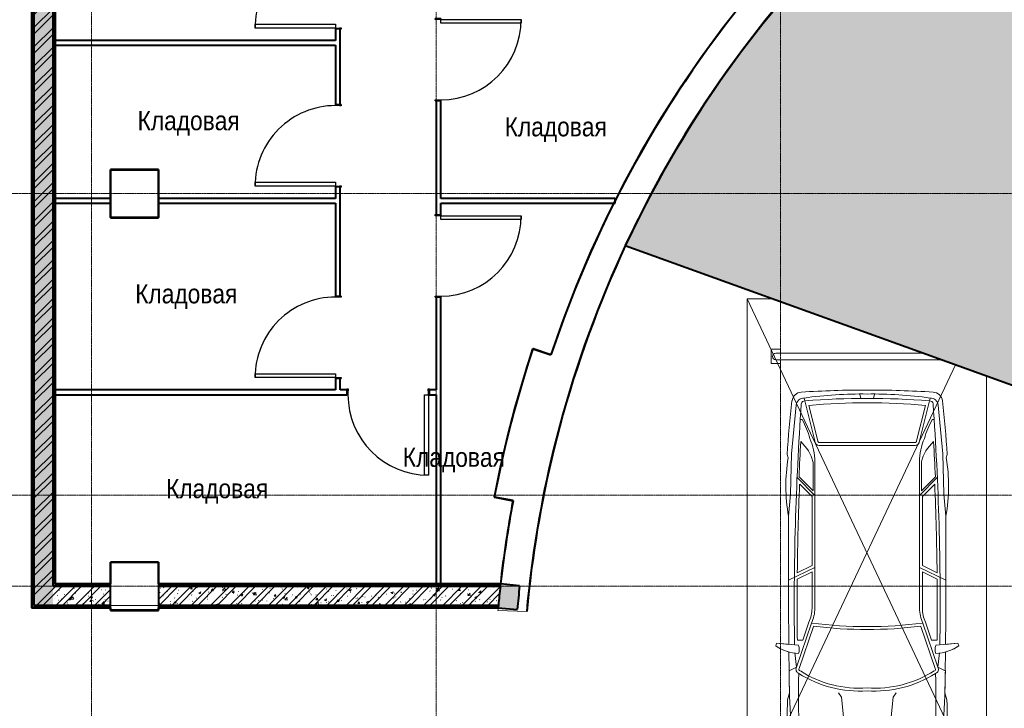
# Model space of a CAD drawing. Header units: millimetres. Extents: x 5617 to 91811, y 7718 to 89253.
# Tile 11 of 66: x 45714 to 56000, y 65425 to 72617. Entities that reach past the tile are written whole.
import ezdxf

# ---------------------------------------------------------------- set-up
doc = ezdxf.new("R2010")
doc.units = ezdxf.units.MM
doc.linetypes.add('ADSK_Линия сетки', pattern=[25, 20, -2.5, 0, -2.5])
doc.linetypes.add('Линия сетки', pattern=[25, 20, -2.5, 0, -2.5])
for name, color, linetype, lineweight in [('Двери', 7, 'Continuous', 18), ('Каркас_Импост', 7, 'Continuous', 30), ('Марки помещений', 7, 'Continuous', 20), ('Монтажный зазор', 7, 'Continuous', 30), ('Оси', 7, 'Continuous', 9), ('Панель', 7, 'Continuous', 30), ('Парковка', 7, 'Continuous', 18), ('Перекрытия', 7, 'Continuous', 18), ('Стены разрез', 7, 'Continuous', 40), ('Стены штриховка', 7, 'Continuous', 40), ('Элементы узлов', 7, 'Continuous', 18)]:
    doc.layers.add(name, color=color, linetype=linetype, lineweight=lineweight)
doc.styles.add('Arial_3', font='arial.ttf', dxfattribs={"width": 0.85, "height": 200})
pattern_1 = [(50, (0, 0), (218.62117, -19.1268), [22.86, -251.46]), (355, (0, 0), (-42.2919, 229.2684), [18.288, -201.168]), (100.451, (18.22, -1.6), (176.3311, 210.13963), [19.428, -213.708]), (46.184, (0, 60.96), (325.29495, -50.4516), [34.29, -377.19]), (96.636, (27.1, 56.76), (284.883, 296.9127), [29.142, -320.562]), (351.184, (0, 60.96), (284.8858, 296.9107), [27.432, -301.752]), (21, (30.48, 45.72), (181.93753, -122.71832), [22.86, -251.46]), (326, (30.48, 45.72), (74.1622, 221.0262), [18.288, -201.168]), (71.451, (45.64, 35.5), (256.10035, 98.30526), [19.428, -213.708]), (37.5, (0, 0), (3.70639, 101.465895), [3.353, -195.377, 3.353, -200.863, -201.93]), (37.5, (0, 0), (3.70639, 101.465895), [-402.946, 3.353, -198.577]), (7.5, (0, 0), (80.18358, 120.21653), [3.353, -113.081, 3.353, -190.805, -76.962]), (7.5, (0, 0), (80.18358, 120.21653), [-310.591, 3.353, -73.609]), (327.5, (-67.97, 0), (162.70865, -6.87497), [3.353, -72.847, 3.353, -234.391, -315.468]), (327.5, (-67.97, 0), (162.70865, -6.87497), [-313.944, 3.353, -312.115]), (317.5, (-98.45, 0), (177.75468, 30.51183), [3.353, -95.707, 3.353, -154.534, -224.028]), (317.5, (-98.45, 0), (177.75468, 30.51183), [-256.946, 3.353, -220.675])]
pattern_2 = [(45, (0, 0), (-101.02788, 101.02788), []), (45, (67.35, 0), (-101.02788, 101.02788), [])]
pattern_3 = [(0, (0, 0), (406.4, 101.6), [33.528, -271.272, 33.528, -271.272, -1625.6]), (0, (0, 0), (406.4, 101.6), [-609.6, 33.528, -576.072, 33.528, -271.272, -711.2]), (0, (0, 0), (406.4, 101.6), [-1524, 33.528, -169.672, 33.528, -474.472]), (120, (152.4, 50.8), (-291.18818, 301.15272), [33.528, -271.272, 33.528, -271.272, -1625.6]), (120, (152.4, 50.8), (-291.18818, 301.15272), [-609.6, 33.528, -576.072, 33.528, -271.272, -711.2]), (120, (152.4, 50.8), (-291.18818, 301.15272), [-1524, 33.528, -169.672, 33.528, -474.472]), (240, (203.2, 254), (-115.21182, -402.75272), [33.528, -271.272, 33.528, -271.272, -1625.6]), (240, (203.2, 254), (-115.21182, -402.75272), [-609.6, 33.528, -576.072, 33.528, -271.272, -711.2]), (240, (203.2, 254), (-115.21182, -402.75272), [-1524, 33.528, -169.672, 33.528, -474.472])]

# ---------------------------------------------------------------- blocks, each defined once
blk = doc.blocks.new('101_Дверь_Однопольная - _ПЧ_800х2000_Кладовая_Пр-4171002-МКСС_LB02_-11_400__Кабельные конструкции_Лотки_1')
at = {"layer": 'Каркас_Импост', "color": 254, "true_color": 0xcccccc}
for p, q in [((-430, 25), (-420, 25)), ((-430, -35), (-430, 25)), ((-420, 25), (-420, -15)), ((420, 25), (430, 25)), ((420, -15), (420, 25)), ((430, 25), (430, -35)), ((-419, -35), (-430, -35)), ((-420, -15), (-419, -15)), ((-419, -15), (-419, -35)), ((419, -15), (420, -15)), ((419, -35), (419, -15)), ((430, -35), (419, -35))]:
    blk.add_line(p, q, dxfattribs=at)
at = {"layer": 'Монтажный зазор', "color": 254, "true_color": 0xcccccc}
for p, q in [((-431, 25), (-430, 25)), ((-431, -35), (-431, 25)), ((-430, 25), (-430, -35)), ((430, -35), (430, 25)), ((430, 25), (431, 25)), ((431, 25), (431, -35)), ((-430, -35), (-431, -35)), ((431, -35), (430, -35))]:
    blk.add_line(p, q, dxfattribs=at)
at = {"layer": 'Панель', "color": 254, "true_color": 0xcccccc}
for p, q in [((-420, 865), (-380, 865)), ((-420, 25), (-420, 865)), ((-380, 865), (-380, 25)), ((-380, 25), (-420, 25))]:
    blk.add_line(p, q, dxfattribs=at)
blk.add_arc((-420, 25), 840, 0, 90, dxfattribs=at)
blk = doc.blocks.new('199_Парковочные места 3 класса и МГН - Средний класс-V18-МКСС_LB02_-11_400__Кабельные конструкции_Лотки_1')
at = {"layer": 'Парковка', "color": 254, "true_color": 0xcccccc}
for p, q in [((0, 5300), (2500, 0)), ((278, 5300), (0, 5300)), ((0, 5300), (0, 0)), ((250, 4775), (350, 4775)), ((250, 4625), (250, 4775)), ((300, 4735), (1842, 4735)), ((350, 4735), (350, 4775)), ((300, 4665), (2036, 4665)), ((350, 4625), (350, 4665)), ((0, 0), (2177, 4614)), ((250, 4625), (350, 4625)), ((2500, 0), (2500, 4497)), ((0, 0), (2500, 0))]:
    blk.add_line(p, q, dxfattribs=at)
blk.add_arc((300, 4700), 35, 90, 270, dxfattribs=at)
at = {"layer": 'Элементы узлов', "color": 254, "true_color": 0xcccccc}
for p, q in [((708, 3817), (596, 4265)), ((1188, 4261), (1177, 4307)), ((1320, 4261), (1331, 4307)), ((1800, 3817), (1912, 4265)), ((512, 4192), (463, 3682)), ((738, 3820), (646, 4189)), ((1770, 3820), (1862, 4189)), ((1996, 4192), (2045, 3682)), ((574, 4042), (555, 4042)), ((1933, 4042), (1953, 4042)), ((1254, 3801), (754, 3801)), ((1254, 3771), (754, 3771)), ((1254, 3801), (1754, 3801)), ((1254, 3771), (1754, 3771)), ((419, 3676), (428, 3642)), ((428, 3642), (419, 3676)), ((463, 3682), (453, 3260)), ((2045, 3682), (2054, 3260)), ((2088, 3676), (2079, 3642)), ((2088, 3676), (2079, 3642)), ((688, 3297), (688, 3598)), ((708, 2069), (708, 3598)), ((1800, 2069), (1800, 3598)), ((1820, 3297), (1820, 3598)), ((708, 3249), (522, 3435)), ((688, 3297), (542, 3443)), ((1800, 3249), (1986, 3435)), ((1820, 3297), (1966, 3443)), ((678, 3237), (549, 3366)), ((1830, 3237), (1959, 3366)), ((453, 3260), (432, 3033)), ((678, 2516), (678, 3237)), ((1830, 2516), (1830, 3237)), ((2054, 3260), (2076, 3033)), ((708, 2497), (432, 2363)), ((678, 2516), (524, 2441)), ((1800, 2497), (2076, 2363)), ((1830, 2516), (1984, 2441)), ((678, 2449), (523, 2374)), ((678, 2069), (678, 2449)), ((1830, 2069), (1830, 2449)), ((1830, 2449), (1984, 2374)), ((515, 1453), (673, 1914)), ((543, 1440), (693, 1881)), ((580, 1736), (645, 1925)), ((1965, 1440), (1814, 1881)), ((1992, 1453), (1835, 1914)), ((1927, 1736), (1863, 1925)), ((298, 1678), (308, 1707)), ((298, 1678), (308, 1707)), ((308, 1707), (536, 1683)), ((308, 1707), (435, 1693)), ((580, 1736), (525, 1736)), ((1927, 1736), (1983, 1736)), ((2200, 1707), (1972, 1683)), ((2072, 1693), (2200, 1707)), ((2210, 1678), (2200, 1707)), ((2200, 1707), (2210, 1678)), ((436, 1612), (438, 1418)), ((438, 1418), (436, 1612)), ((515, 1453), (497, 1605)), ((1992, 1453), (2011, 1605)), ((2072, 1612), (2070, 1418)), ((2072, 1612), (2070, 1418)), ((515, 1453), (438, 1418)), ((1992, 1453), (2070, 1418)), ((422, 1114), (442, 1185)), ((422, 1114), (442, 1185)), ((953, 1186), (984, 1142)), ((984, 1142), (1090, 99)), ((1524, 1142), (1418, 99)), ((1555, 1186), (1524, 1142)), ((2085, 1114), (2065, 1185)), ((2065, 1185), (2085, 1114))]:
    blk.add_line(p, q, dxfattribs=at)
blk.add_circle((1256, 208), 49.6, dxfattribs=at)
for centre, radius, start, end in [((571, 4224), 103, 93.6407, 173.1165), ((571, 4224), 103, 93.6407, 173.1165), ((1250, -6442), 10791, 89.9787, 93.6407), ((1250, -6442), 10791, 89.9787, 93.6407), ((1258, -6442), 10791, 86.3593, 90.0213), ((1258, -6442), 10791, 86.3593, 90.0213), ((1937, 4224), 103, 6.8835, 86.3593), ((1937, 4224), 103, 6.8835, 86.3593), ((9206, 3182), 8801, 173.1165, 176.7833), ((9206, 3182), 8801, 173.1165, 176.7833), ((593, 4184), 81.1, 87.5771, 174.3071), ((600, 4202), 33.8, 82.905, 175.9457), ((1185, 180), 4128, 89.0501, 98.2092), ((1254, -3792), 8054, 85.3719, 94.6281), ((1322, 180), 4128, 81.7908, 90.9499), ((1908, 4202), 33.8, 4.0543, 97.095), ((1915, 4184), 81.1, 5.6929, 92.4229), ((-6698, 3182), 8801, 3.2167, 6.8835), ((-6698, 3182), 8801, 3.2167, 6.8835), ((30000, 2118), 29508, 175.9457, 180.8366), ((1254, -2689), 6905, 84.9489, 95.0511), ((-27492, 2118), 29508, 359.1634, 4.0543), ((-103, 3648), 783, 14.4186, 30.1446), ((2611, 3648), 783, 149.8554, 165.5814), ((30000, 2118), 29488, 176.7104, 177.4243), ((270, 3492), 431, 14.2603, 47.5583), ((104, 3598), 603, 359.9999, 24.0001), ((754, 3817), 46.1, 180, 270), ((754, 3817), 16.1, 170.2127, 270), ((1754, 3817), 16.1, 270, 9.7873), ((1754, 3817), 46.1, 270, 360), ((2403, 3598), 603, 155.9999, 180.0001), ((2238, 3492), 431, 132.4417, 165.7397), ((-27492, 2118), 29488, 2.5757, 3.2896), ((2198, 3346), 1794, 170.5335, 190.0508), ((2198, 3346), 1794, 170.5335, 190.0508), ((310, 3346), 1794, 349.9492, 9.4665), ((310, 3346), 1794, 349.9492, 9.4665), ((30000, 2118), 29478, 177.5739, 179.3716), ((-27492, 2118), 29478, 0.6284, 2.4261), ((122295, 2694), 121864, 179.84038, 180.47042), ((122295, 2694), 121864, 179.84038, 180.47042), ((-119787, 2694), 121864, 359.52958, 0.15962), ((-119787, 2694), 121864, 359.52958, 0.15962), ((30000, 2118), 29478, 179.5021, 180.7418), ((-27492, 2118), 29478, 359.2582, 0.4979), ((308, 2078), 370, 335.614, 358.6829), ((308, 2078), 400, 335.8269, 358.7333), ((2200, 2078), 400, 181.2667, 204.1731), ((2200, 2078), 370, 181.3171, 204.386), ((1254, 6445), 4567, 262.6911, 277.3091), ((1254, 6445), 4597, 262.9967, 277.0036), ((546, 2020), 422, 234.0334, 268.6551), ((546, 2020), 422, 234.0334, 254.9198), ((444, 1640), 101, 335.1844, 24.8156), ((2064, 1640), 101, 155.1844, 204.8156), ((1962, 2020), 422, 271.3449, 305.9666), ((1962, 2020), 422, 285.0802, 305.9666), ((555, 1432), 44.9, 152.0765, 249.8627), ((1953, 1432), 44.9, 290.1373, 27.9235), ((12318, 1543), 11881, 180.5997, 185.7413), ((12318, 1543), 11881, 180.5997, 181.7231), ((8358, 1141), 7822, 178.1805, 186.9391), ((555, 1432), 14.9, 145.3433, 249.8627), ((1172, 2380), 1175, 237.4377, 273.9819), ((1172, 2380), 1145, 237.4377, 274.0864), ((1335, 2380), 1145, 265.9136, 302.7696), ((1335, 2380), 1175, 266.0181, 302.5623), ((-5850, 1141), 7822, 353.0609, 1.8195), ((1953, 1432), 14.9, 280.8242, 34.6567), ((-9810, 1543), 11881, 354.2587, 359.4003), ((-9810, 1543), 11881, 358.2769, 359.4003), ((3991, 937), 3573, 177.157, 190.805), ((3991, 937), 3573, 177.157, 190.805), ((-1483, 937), 3573, 349.195, 2.843), ((-1483, 937), 3573, 349.195, 2.843), ((710, 376), 215, 185.7413, 236.8444), ((1797, 376), 215, 303.1556, 354.2587), ((617, 279), 137, 184.9335, 253.1284), ((617, 279), 137, 184.9335, 253.1284), ((1890, 279), 137, 286.8716, 355.0665), ((1890, 279), 137, 286.8716, 355.0665), ((1254, 2377), 2329, 253.1284, 269.9999), ((1254, 2377), 2329, 253.1284, 269.9999), ((1178, 1869), 1772, 250.7131, 272.4464), ((1329, 1869), 1772, 267.5536, 289.2869), ((1254, 2377), 2329, 270.0001, 286.8716), ((1254, 2377), 2329, 270.0001, 286.8716)]:
    blk.add_arc(centre, radius, start, end, dxfattribs=at)
blk = doc.blocks.new('135_SLK_GD_AR_rvt-1-МКСС_LB02_-11_400__Кабельные конструкции_Лотки_1')
at = {"layer": 'Перекрытия', "true_color": 0xe0e0e0}
h = blk.add_hatch(color=254, dxfattribs=at)
h.paths.add_polyline_path([(25900, 75970), (26740, 75970), (26740, 75930), (25900, 75930), (25900, 75969)])
h.paths.add_polyline_path([(27950, 67362), (28728, 68500), (28728, 70019), (28715, 70020), (28715, 70031), (28728, 70031), (28728, 70869), (28715, 70870), (28715, 70881), (28728, 70881), (28728, 76785), (28352, 76725), (27978, 76653), (27607, 76568), (27239, 76471), (26874, 76362), (26513, 76241), (26157, 76108), (25847, 75981), (25900, 75980), (25900, 75970), (25840, 75970), (25840, 75978), (25773, 75949), (25458, 75807), (25116, 75640), (24780, 75461), (24450, 75271), (24127, 75071), (23810, 74859), (23501, 74638), (23199, 74406), (22905, 74164), (22619, 73913), (22341, 73653), (22072, 73383), (21813, 73105), (21563, 72818), (21322, 72523), (21091, 72221), (20870, 71911), (20660, 71593), (20461, 71269), (20272, 70939), (20094, 70602), (19927, 70260), (27773, 67426)])
h.paths.add_polyline_path([(28714, 70990), (28715, 71050), (28726, 71050), (28725, 70990), (28715, 70990)])
h.paths.add_polyline_path([(27925, 70990), (27924, 70990), (27925, 71050), (27935, 71050), (27935, 70990)])
h.paths.add_polyline_path([(27935, 71050), (27935, 71830), (27975, 71830), (27975, 71050), (27936, 71050)])
h.paths.add_polyline_path([(25860, 72394), (25840, 72395), (25840, 72406), (25900, 72405), (25900, 72394)])
h.paths.add_polyline_path([(26059, 73205), (25900, 73205), (25900, 73245), (26740, 73245), (26740, 73205), (26348, 73205)])
h.paths.add_polyline_path([(25840, 73244), (25840, 73256), (25900, 73255), (25900, 73245), (25860, 73244)])
h.paths.add_polyline_path([(25860, 73494), (25840, 73495), (25840, 73506), (25900, 73505), (25900, 73494), (25895, 73494)])
h.paths.add_polyline_path([(25900, 73505), (25900, 73545), (26740, 73545), (26740, 73505), (26196, 73505)])
h.paths.add_polyline_path([(25840, 74344), (25840, 74356), (25900, 74355), (25900, 74345), (25860, 74344)])
h.paths.add_polyline_path([(25860, 75119), (25840, 75120), (25840, 75131), (25900, 75130), (25900, 75119)])
at = {"layer": 'Стены разрез', "lineweight": 9, "true_color": 0xcccccc}
h = blk.add_hatch(dxfattribs=at)
h.set_pattern_fill('FP_5', color=254, style=0, pattern_type=2)
h.set_pattern_definition(pattern_3)
h.paths.add_polyline_path([(13730, 66500), (13750, 66500), (13750, 77450), (13730, 77450), (13730, 66725)])
h = blk.add_hatch(dxfattribs=at)
h.set_pattern_fill('FP_1', color=254, style=0, pattern_type=2)
h.set_pattern_definition(pattern_1)
h.paths.add_polyline_path([(13766, 66500), (13950, 66500), (13950, 77400), (13750, 77400), (13750, 66500)])
h = blk.add_hatch(dxfattribs=at)
h.set_pattern_fill('FP_2', color=254, style=0, pattern_type=2)
h.set_pattern_definition(pattern_2)
h.paths.add_polyline_path([(13766, 66500), (13950, 66500), (13950, 77400), (13750, 77400), (13750, 66500)])
h = blk.add_hatch(dxfattribs=at)
h.set_pattern_fill('FP_5', color=254, style=0, pattern_type=2)
h.set_pattern_definition(pattern_3)
h.paths.add_polyline_path([(13950, 66700), (13970, 66700), (13970, 77130), (13950, 77130), (13950, 66725)])
h = blk.add_hatch(dxfattribs=at)
h.set_pattern_fill('FP_1', color=254, style=0, pattern_type=2)
h.set_pattern_definition(pattern_1)
h.paths.add_polyline_path([(14011, 66500), (14550, 66500), (14550, 66700), (13950, 66700), (13950, 66500)])
h = blk.add_hatch(dxfattribs=at)
h.set_pattern_fill('FP_2', color=254, style=0, pattern_type=2)
h.set_pattern_definition(pattern_2)
h.paths.add_polyline_path([(14011, 66500), (14550, 66500), (14550, 66700), (13950, 66700), (13950, 66500)])
h = blk.add_hatch(dxfattribs=at)
h.set_pattern_fill('FP_5', color=254, style=0, pattern_type=2)
h.set_pattern_definition(pattern_3)
h.paths.add_polyline_path([(13970, 66700), (14550, 66700), (14550, 66720), (13970, 66720)])
h = blk.add_hatch(dxfattribs=at)
h.set_pattern_fill('FP_5', color=254, style=0, pattern_type=2)
h.set_pattern_definition(pattern_3)
h.paths.add_polyline_path([(15050, 66700), (18622, 66700), (18624, 66720), (15050, 66720)])
h = blk.add_hatch(dxfattribs=at)
h.set_pattern_fill('FP_1', color=254, style=0, pattern_type=2)
h.set_pattern_definition(pattern_1)
h.paths.add_polyline_path([(15050, 66500), (18601, 66500), (18622, 66700), (15050, 66700)])
h = blk.add_hatch(dxfattribs=at)
h.set_pattern_fill('FP_2', color=254, style=0, pattern_type=2)
h.set_pattern_definition(pattern_2)
h.paths.add_polyline_path([(15050, 66500), (18601, 66500), (18622, 66700), (15050, 66700)])
at = {"layer": 'Стены разрез', "lineweight": 18, "true_color": 0xe0e0e0}
blk.add_hatch(color=254, dxfattribs=at).paths.add_polyline_path([(18798, 66457), (18810, 66580), (18823, 66703), (18625, 66725), (18611, 66600), (18599, 66475)])
at = {"layer": 'Стены разрез', "lineweight": 9, "true_color": 0xcccccc}
h = blk.add_hatch(dxfattribs=at)
h.set_pattern_fill('FP_5', color=254, style=0, pattern_type=2)
h.set_pattern_definition(pattern_3)
h.paths.add_polyline_path([(13766, 66480), (14550, 66480), (14550, 66500), (13730, 66500), (13730, 66480)])
h = blk.add_hatch(dxfattribs=at)
h.set_pattern_fill('FP_5', color=254, style=0, pattern_type=2)
h.set_pattern_definition(pattern_3)
h.paths.add_polyline_path([(18601, 66480), (18601, 66500), (15050, 66500), (15050, 66480), (17931, 66480)])
at = {"layer": 'Перекрытия', "color": 254, "true_color": 0xcccccc}
for p, q in [((14550, 70750), (14550, 71050)), ((14550, 71050), (15050, 71050)), ((15050, 71050), (15050, 70750)), ((14550, 70550), (14550, 70700)), ((15050, 70700), (15050, 70550)), ((15050, 70550), (14550, 70550)), ((19148, 69116), (19150, 69116)), ((18623, 67944), (18623, 67945)), ((18979, 67118), (18979, 67117)), ((14550, 66725), (14550, 66950)), ((14550, 66950), (15050, 66950)), ((15050, 66950), (15050, 66720)), ((18933, 66779), (18933, 66777)), ((15050, 66500), (14550, 66500)), ((18897, 66435), (18597, 66447)), ((18897, 66438), (18897, 66435))]:
    blk.add_line(p, q, dxfattribs=at)
at = {"layer": 'Перекрытия', "color": 254, "lineweight": 40, "true_color": 0xcccccc}
blk.add_line((19927, 70260), (27950, 67362), dxfattribs=at)
blk.add_arc((30350, 65400), 11500, 113.091, 155, dxfattribs=at)
at = {"layer": 'Перекрытия', "color": 254, "true_color": 0xcccccc}
for start, end in [(142.3804, 143.2432), (144.2239, 145.0841), (146.0685, 146.9248), (147.9146, 148.7653), (149.7629, 150.6056), (151.6147, 152.4457), (153.4721, 154.2858), (155.3402, 156.1257), (157.2317, 157.9656), (159.1932, 159.8053), (169.285, 170.7293), (171.1683, 172.1721), (172.7344, 173.5528), (174.773, 174.9113)]:
    blk.add_arc((30350, 65400), 11800, start, end, dxfattribs=at)
at = {"layer": 'Стены разрез', "color": 254, "true_color": 0xcccccc}
for p, q in [((13725, 77450), (13725, 66500)), ((13750, 66500), (13750, 77450)), ((13750, 77400), (13750, 66500)), ((13975, 66725), (13975, 77125)), ((16900, 72519), (16900, 72400)), ((16950, 71731), (16950, 72519)), ((16900, 72400), (13950, 72400)), ((13950, 72350), (16900, 72350)), ((16900, 72350), (16900, 71731)), ((17950, 71769), (17950, 70581)), ((18000, 70750), (18000, 71769)), ((14550, 71052), (14548, 71052)), ((14548, 71052), (14548, 70550)), ((15050, 71052), (14550, 71052)), ((14550, 70550), (14550, 71050)), ((14550, 71050), (15050, 71050)), ((15052, 71052), (15050, 71052)), ((15050, 71050), (15050, 70550)), ((15052, 70548), (15052, 71052)), ((16900, 70869), (16900, 70750)), ((16950, 70750), (16950, 70869)), ((14550, 70750), (13950, 70750)), ((13950, 70700), (14550, 70700)), ((14550, 70700), (14550, 70750)), ((16900, 70750), (15050, 70750)), ((15050, 70750), (15050, 70700)), ((15050, 70700), (16900, 70700)), ((16900, 70700), (16900, 69731)), ((16950, 70700), (16950, 70750)), ((16950, 69731), (16950, 70700)), ((19820, 70750), (18000, 70750)), ((18000, 70700), (19820, 70700)), ((18000, 70581), (18000, 70700)), ((19820, 70700), (19820, 70750)), ((14548, 70550), (14548, 70548)), ((14548, 70548), (15050, 70548)), ((15050, 70550), (14550, 70550)), ((15050, 70548), (15052, 70548)), ((17950, 69719), (17950, 68750)), ((18000, 66700), (18000, 69719)), ((18963, 69180), (18961, 69181)), ((18962, 69178), (19148, 69116)), ((19149, 69118), (18963, 69180)), ((19148, 69116), (19150, 69116)), ((16900, 68869), (16900, 68750)), ((16950, 68750), (16950, 68869)), ((16900, 68750), (13950, 68750)), ((17019, 68750), (16950, 68750)), ((17950, 68750), (17881, 68750)), ((13950, 68700), (17019, 68700)), ((17881, 68700), (17950, 68700)), ((17950, 68700), (17950, 66700)), ((18559, 67630), (18561, 67629)), ((18757, 67594), (18561, 67631)), ((18561, 67629), (18754, 67593)), ((18755, 67593), (18756, 67592)), ((18756, 67592), (18757, 67594)), ((14550, 66952), (14548, 66952)), ((14548, 66952), (14548, 66725)), ((15052, 66952), (14550, 66952)), ((14550, 66725), (14550, 66950)), ((14550, 66950), (15050, 66950)), ((15050, 66950), (15050, 66720)), ((15052, 66950), (15052, 66952)), ((15052, 66725), (15052, 66950)), ((13975, 66700), (13950, 66700)), ((13950, 66700), (13970, 66700)), ((14548, 66725), (13975, 66725)), ((14550, 66700), (14550, 66725)), ((14550, 66500), (14550, 66700)), ((15050, 66720), (15050, 66700)), ((15052, 66700), (15050, 66700)), ((15050, 66700), (15050, 66500)), ((15050, 66700), (15052, 66700)), ((18623, 66725), (15052, 66725)), ((18823, 66703), (18625, 66725)), ((13725, 66500), (13725, 66480)), ((13725, 66480), (13725, 66475)), ((13725, 66475), (14550, 66475)), ((13750, 66500), (13950, 66500)), ((14550, 66500), (13750, 66500)), ((13950, 66500), (14550, 66500)), ((14550, 66475), (14548, 66475)), ((14548, 66475), (14548, 66448)), ((14548, 66448), (14550, 66448)), ((14550, 66475), (14550, 66500)), ((14550, 66450), (14550, 66475)), ((15050, 66450), (14550, 66450)), ((14550, 66448), (15052, 66448)), ((15050, 66500), (18601, 66500)), ((18601, 66500), (15050, 66500)), ((15050, 66500), (15050, 66475)), ((15050, 66475), (18601, 66475)), ((15050, 66475), (15050, 66450)), ((15052, 66475), (15050, 66475)), ((15052, 66450), (15052, 66475)), ((15052, 66448), (15052, 66450)), ((18599, 66475), (18798, 66457)), ((18601, 66475), (18601, 66500)), ((18897, 66438), (18899, 66437))]:
    blk.add_line(p, q, dxfattribs=at)
at = {"layer": 'Стены разрез', "color": 254, "true_color": 0xcccccc, "flags": 128}
for points in [[(23548, 74673), (23244, 74442), (22947, 74200), (22658, 73949), (22378, 73689), (22107, 73419), (21845, 73140), (21592, 72853), (21349, 72558), (21116, 72255), (20893, 71944), (20681, 71626), (20479, 71301), (20288, 70969), (20109, 70632), (19941, 70288), (19784, 69939), (19639, 69585), (19505, 69227), (19384, 68864), (19275, 68497), (19178, 68127)], [(21425, 73123), (21177, 72826), (20939, 72522), (20711, 72210), (20494, 71891), (20286, 71565), (20090, 71233), (19905, 70894), (19730, 70549), (19568, 70199), (19416, 69843), (19277, 69483), (19149, 69118)], [(18561, 67631), (18625, 67945), (18697, 68256), (18777, 68566), (18866, 68873), (18962, 69178)], [(18601, 66500), (18600, 66488), (18599, 66475)]]:
    blk.add_lwpolyline(points, dxfattribs=at)
at = {"layer": 'Стены разрез', "color": 254, "true_color": 0xcccccc}
for radius, start, end in [(11498, 126.2505, 166.2809), (11800, 139.1302, 161.645), (12000, 161.6353, 169.2911), (11500, 166.2809, 174.8234), (11498, 166.2809, 174.8234), (11802, 169.2915, 173.5539), (11800, 169.2915, 173.5528), (11600, 173.5528, 174.7728)]:
    blk.add_arc((30350, 65400), radius, start, end, dxfattribs=at)
at = {"layer": 'Стены штриховка', "color": 254, "true_color": 0xcccccc}
for p, q in [((13730, 77450), (13730, 66500)), ((13970, 66720), (13970, 77125)), ((13950, 72400), (13950, 73900)), ((13950, 73900), (13950, 72400)), ((13950, 72350), (13950, 72400)), ((13950, 72400), (13950, 72350)), ((13950, 72400), (13950, 72350)), ((13950, 70750), (13950, 72350)), ((13950, 72350), (13950, 70750)), ((13950, 70700), (13950, 70750)), ((13950, 70750), (13950, 70700)), ((13950, 70750), (13950, 70700)), ((13950, 68750), (13950, 70700)), ((13950, 70700), (13950, 68750)), ((13950, 68700), (13950, 68750)), ((13950, 68750), (13950, 68700)), ((13950, 68750), (13950, 68700)), ((13950, 66700), (13950, 68700)), ((13950, 68700), (13950, 66700)), ((13975, 66720), (13970, 66720)), ((13970, 66700), (13975, 66700)), ((14550, 66720), (13975, 66720)), ((14550, 66700), (13975, 66700)), ((13975, 66700), (14550, 66700)), ((15052, 66720), (15050, 66720)), ((18624, 66720), (15052, 66720)), ((17950, 66700), (15052, 66700)), ((15052, 66700), (17950, 66700)), ((18000, 66700), (17950, 66700)), ((17950, 66700), (18000, 66700)), ((17950, 66700), (18000, 66700)), ((18622, 66700), (18000, 66700)), ((18000, 66700), (18622, 66700)), ((18622, 66700), (18624, 66720)), ((18624, 66720), (18625, 66725)), ((13730, 66480), (13730, 66500)), ((13730, 66480), (14550, 66480)), ((15050, 66480), (18601, 66480))]:
    blk.add_line(p, q, dxfattribs=at)
blk.add_arc((30350, 65400), 11800, 173.6749, 174.6511, dxfattribs=at)
blk.add_arc((30350, 65400), 11800, 173.6749, 174.6511, dxfattribs=at)
at = {"layer": 'Двери', "color": 254, "lineweight": 18, "true_color": 0xcccccc}
for p, rotation in [((16925, 72950), 89.99999999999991), ((17975, 72200), 269.9999999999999), ((16925, 71300), 89.99999999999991), ((17975, 70150), 269.9999999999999), ((16925, 69300), 89.99999999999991), ((17450, 68725), 180)]:
    blk.add_blockref('101_Дверь_Однопольная - _ПЧ_800х2000_Кладовая_Пр-4171002-МКСС_LB02_-11_400__Кабельные конструкции_Лотки_1', p, dxfattribs=dict(at, rotation=rotation))
at = {"layer": 'Парковка', "color": 254, "lineweight": 18, "true_color": 0xcccccc}
blk.add_blockref('199_Парковочные места 3 класса и МГН - Средний класс-V18-МКСС_LB02_-11_400__Кабельные конструкции_Лотки_1', (21200, 64400), dxfattribs=at)

msp = doc.modelspace()

# ---------------------------------------------------------------- linework, layer by layer
at = {"layer": 'Оси', "linetype": 'Линия сетки'}
for p, q in [((46463.4, 46634.3), (46463.4, 89250.8)), ((50063.4, 46634.3), (50063.4, 89251)), ((53663.4, 46634.3), (53663.4, 89251.2))]:
    msp.add_line(p, q, dxfattribs=at)
at = {"layer": 'Оси', "linetype": 'ADSK_Линия сетки'}
for p, q in [((91811.2, 70800), (28431, 70800)), ((91811.2, 67650), (28431.2, 67650)), ((91811.2, 66700), (28431.3, 66700))]:
    msp.add_line(p, q, dxfattribs=at)

# ---------------------------------------------------------------- block references
at = {"lineweight": 5}
msp.add_blockref('135_SLK_GD_AR_rvt-1-МКСС_LB02_-11_400__Кабельные конструкции_Лотки_1', (32113.4, 0), dxfattribs=at)

# ---------------------------------------------------------------- texts
at = {"layer": 'Марки помещений', "lineweight": 9, "char_height": 200, "width": 1315.168, "attachment_point": 1, "style": 'Arial_3'}
for insert in [(46946.1, 71662.6), (50780.8, 71598.6), (46921.1, 69854.4), (49716.6, 68147), (47243.3, 67819.5)]:
    msp.add_mtext('Кладовая', dxfattribs=dict(at, insert=insert))

doc.saveas('drawing.dxf')
